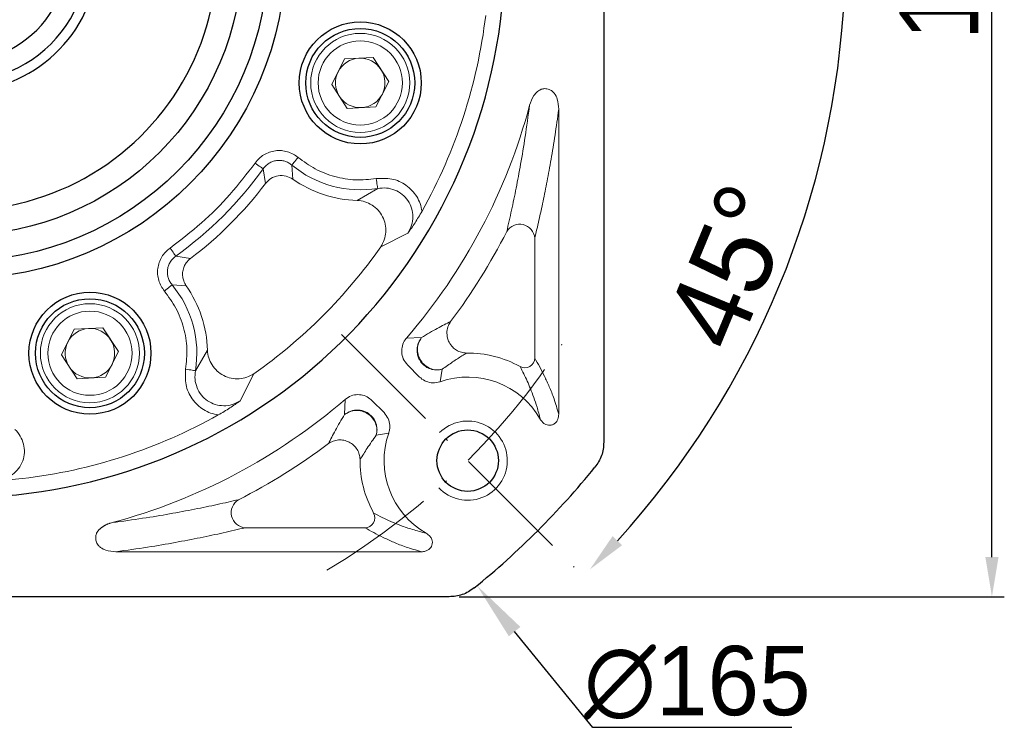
# Model space of a CAD drawing. Header units: millimetres. Extents: x 8988 to 9844, y -574 to 31.
# Tile 5 of 14: x 9132 to 9231, y -254 to -183. Entities that reach past the tile are written whole.
import ezdxf

# ---------------------------------------------------------------- set-up
doc = ezdxf.new("R2010")
doc.units = ezdxf.units.MM
doc.header["$PDSIZE"] = -5
doc.linetypes.add('ACAD_ISO10W100', pattern=[18, 12, -3, 0, -3])
doc.layers.get('0').update_dxf_attribs({"lineweight": 18})
doc.layers.get('Defpoints').update_dxf_attribs({"lineweight": 18})
for name, color, linetype, lineweight in [('中心线层', 7, 'ACAD_ISO10W100', 0), ('尺寸线层', 3, 'Continuous', 18), ('粗实线', 7, 'Continuous', 40)]:
    doc.layers.add(name, color=color, linetype=linetype, lineweight=lineweight)
doc.styles.add('工程字', font='txt')
doc.dimstyles.new('DIMSTYLE_17', dxfattribs={"dimtxt": 8, "dimasz": 12, "dimexe": 0.18, "dimexo": 1, "dimgap": 1, "dimtad": 1, "dimtih": 1, "dimtoh": 1, "dimdec": 3, "dimdsep": 46, "dimtxsty": 'Standard', "dimblk": '_CAXARROW', "dimcen": 0.09, "dimdle": 24, "dimadec": 0, "dimazin": 0, "dimtfac": 0.7, "dimtdec": 3, "dimtofl": 0, "dimtmove": 0, "dimatfit": 3, "dimfxl": 1, "dimtolj": 1, "dimarcsym": 0})
doc.dimstyles.new('ISO-25', dxfattribs={"dimtxt": 8, "dimasz": 4, "dimexe": 1.25, "dimexo": 1, "dimgap": 1.3, "dimtad": 1, "dimtxsty": '工程字', "dimcen": 2, "dimdle": 8, "dimadec": 0, "dimazin": 0, "dimtfac": 1, "dimtmove": 0, "dimatfit": 3, "dimfxl": 1, "dimarcsym": 0})

# ---------------------------------------------------------------- blocks, each defined once
blk = doc.blocks.new('*D117')
at = {"layer": 'Defpoints', "color": 0, "lineweight": 30}
for p in [(9175.184, -110.796), (9229.959, -110.796), (9175.184, -240.796)]:
    blk.add_point(p, dxfattribs=at)
at = {"layer": '尺寸线层', "color": 0, "lineweight": -2}
for p, q in [((9176.184, -110.796), (9231.209, -110.796)), ((9229.959, -236.796), (9229.959, -114.796)), ((9176.184, -240.796), (9231.209, -240.796))]:
    blk.add_line(p, q, dxfattribs=at)
at = {"layer": '尺寸线层', "color": 0, "lineweight": 30}
for points in [[(9230.626, -114.796), (9229.293, -114.796), (9229.959, -110.796)], [(9229.293, -236.796), (9230.626, -236.796), (9229.959, -240.796)]]:
    blk.add_solid(points, dxfattribs=at)
at = {"layer": '尺寸线层', "color": 0, "insert": (9224.659, -175.796), "char_height": 8, "attachment_point": 5, "rotation": 90, "style": '工程字'}
blk.add_mtext('130', dxfattribs=at)
blk = doc.blocks.new('*D118')
at = {"layer": 'Defpoints', "color": 0, "lineweight": 30}
for p in [(9158.968, -111.341), (9092.58, -240.251)]:
    blk.add_point(p, dxfattribs=at)
at = {"layer": '尺寸线层', "color": 0, "lineweight": -2}
blk.add_line((9110.013, -206.401), (9094.412, -236.695), dxfattribs=at)
at = {"layer": '尺寸线层', "color": 0, "lineweight": 30}
blk.add_solid([(9093.819, -236.389), (9095.004, -237), (9092.58, -240.251)], dxfattribs=at)
at = {"layer": '尺寸线层', "color": 0, "insert": (9099.713, -214.825), "char_height": 8, "attachment_point": 5, "rotation": 62.75189, "style": '工程字'}
blk.add_mtext('∅145', dxfattribs=at)
blk = doc.blocks.new('_CAXARROW')
blk.add_hatch(color=0).paths.add_polyline_path([(0, 0), (-1, 0.125), (-1, -0.125)], flags=0)
blk = doc.blocks.new('*D119')
at = {"layer": 'Defpoints', "color": 0, "lineweight": 30}
for p in [(9073.566, -111.916), (9177.982, -239.675)]:
    blk.add_point(p, dxfattribs=at)
at = {"layer": '尺寸线层', "color": 0, "lineweight": -2}
for p, q in [((9125.684, -175.796), (9125.864, -175.796)), ((9125.774, -175.886), (9125.774, -175.706)), ((9189.68, -253.988), (9181.779, -244.321)), ((9209.763, -253.988), (9189.68, -253.988))]:
    blk.add_line(p, q, dxfattribs=at)
at = {"layer": '尺寸线层', "color": 0, "lineweight": -2, "xscale": 6, "yscale": 6, "zscale": 6, "rotation": 129.2588264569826}
blk.add_blockref('_CAXARROW', (9177.982, -239.675), dxfattribs=at)
at = {"layer": '尺寸线层', "color": 0, "lineweight": 15, "insert": (9200.222, -249.488), "char_height": 7, "attachment_point": 5, "style": '工程字'}
blk.add_mtext('\\A1;∅165', dxfattribs=at)
blk = doc.blocks.new('_FILLED')
at = {"linetype": 'ByBlock'}
blk.add_hatch(color=0, dxfattribs=at).paths.add_polyline_path([(0, 0), (-1, 0.133), (-1, -0.133)], flags=0)
blk = doc.blocks.new('*D122')
at = {"layer": 'Defpoints', "color": 0, "lineweight": 30}
for p in [(9055.894, -175.796), (9199.071, -175.796), (9165.684, -214.333), (9203.372, -219.805), (9191.14, -239.789)]:
    blk.add_point(p, dxfattribs=at)
at = {"layer": '尺寸线层', "color": 0, "lineweight": -2}
blk.add_line((9200.071, -175.796), (9216.414, -175.796), dxfattribs=at)
blk.add_arc((9127.146, -175.796), 88.018, 317.60404, 357.39596, dxfattribs=at)
at = {"layer": '尺寸线层', "color": 0, "lineweight": 30}
for points in [[(9215.74, -179.81), (9214.407, -179.78), (9215.164, -175.796)], [(9191.666, -234.681), (9192.63, -235.603), (9189.385, -238.034)]]:
    blk.add_solid(points, dxfattribs=at)
at = {"layer": '尺寸线层', "color": 0, "insert": (9203.568, -207.451), "char_height": 8, "attachment_point": 5, "rotation": 67.5, "style": '工程字'}
blk.add_mtext('45%%d', dxfattribs=at)

msp = doc.modelspace()

# ---------------------------------------------------------------- linework, layer by layer
at = {"color": 7, "linetype": 'Continuous', "lineweight": 15}
for p, q in [((9163.3117, -189.0881), (9164.6152, -186.5124)), ((9164.6152, -186.5124), (9167.4975, -186.3534)), ((9167.4975, -186.3534), (9169.0764, -188.77)), ((9169.0764, -188.77), (9167.773, -191.3458)), ((9164.8906, -191.5048), (9163.3117, -189.0881)), ((9167.773, -191.3458), (9164.8906, -191.5048)), ((9186.2308, -222.3765), (9186.2308, -191.5771)), ((9156.389, -197.5931), (9156.6393, -199.0663)), ((9159.2874, -197.218), (9159.3755, -198.6354)), ((9167.9611, -199.5726), (9165.8919, -200.7872)), ((9168.264, -205.4772), (9171.0063, -204.0822)), ((9183.8092, -204.6093), (9183.8092, -216.7)), ((9147.5715, -206.4107), (9149.0447, -206.661)), ((9148.6138, -209.3971), (9147.1964, -209.3091)), ((9137.3285, -213.799), (9140.2109, -213.64)), ((9140.2109, -213.64), (9141.7898, -216.0567)), ((9136.025, -216.3747), (9137.3285, -213.799)), ((9170.8666, -214.6814), (9172.387, -214.6435)), ((9137.6039, -218.7914), (9136.025, -216.3747)), ((9141.7898, -216.0567), (9140.4863, -218.6324)), ((9150.7656, -215.9136), (9149.551, -217.9828)), ((9170.9666, -217.3914), (9172.1921, -218.6168)), ((9140.4863, -218.6324), (9137.6039, -218.7914)), ((9154.0605, -221.028), (9155.4555, -218.2857)), ((9174.2574, -219.0891), (9174.4551, -217.8376)), ((9164.6598, -220.8843), (9164.6219, -222.4087)), ((9168.5986, -222.213), (9167.3699, -220.9842)), ((9167.8159, -224.4768), (9169.0708, -224.2786)), ((9166.6783, -233.8309), (9154.5876, -233.8309)), ((9141.5326, -236.2554), (9172.3661, -236.2554))]:
    msp.add_line(p, q, dxfattribs=at)
at = {"color": 7, "linetype": 'Continuous', "lineweight": 15, "flags": 128}
for points in [[(9159.9251, -196.4527), (9159.8071, -196.5943), (9159.6931, -196.7311), (9159.5871, -196.8584), (9159.4927, -196.9717), (9159.4131, -197.0673), (9159.351, -197.1417), (9159.3087, -197.1926), (9159.2874, -197.218)], [(9155.5775, -197.0153), (9155.7277, -197.1223), (9155.8727, -197.2255), (9156.0077, -197.3216), (9156.1278, -197.4072), (9156.2291, -197.4793), (9156.3081, -197.5355), (9156.362, -197.5739), (9156.389, -197.5931)], [(9167.798, -198.5899), (9167.8282, -198.7718), (9167.8573, -198.9474), (9167.8845, -199.1108), (9167.9086, -199.2564), (9167.929, -199.379), (9167.9449, -199.4747), (9167.9557, -199.5399), (9167.9611, -199.5726)], [(9146.9937, -205.5991), (9147.1006, -205.7494), (9147.2039, -205.8944), (9147.2999, -206.0293), (9147.3855, -206.1495), (9147.4576, -206.2508), (9147.5138, -206.3298), (9147.5522, -206.3837), (9147.5715, -206.4107)], [(9146.431, -209.9468), (9146.5727, -209.8288), (9146.7095, -209.7148), (9146.8367, -209.6088), (9146.95, -209.5143), (9147.0456, -209.4347), (9147.1201, -209.3727), (9147.1709, -209.3303), (9147.1964, -209.3091)], [(9149.551, -217.9828), (9149.5183, -217.9774), (9149.453, -217.9665), (9149.3574, -217.9507), (9149.2347, -217.9303), (9149.0892, -217.9061), (9148.9258, -217.879), (9148.7501, -217.8499), (9148.5682, -217.8197)]]:
    msp.add_lwpolyline(points, dxfattribs=at)
at = {"color": 7, "linetype": 'Continuous', "lineweight": 15}
for centre, radius in [((9166.1941, -188.9291), 5), ((9166.1941, -188.9291), 4.25), ((9138.9074, -216.2157), 5), ((9138.9074, -216.2157), 4.25)]:
    msp.add_circle(centre, radius, dxfattribs=at)
for centre, radius, start, end in [((9125.7742, -175.7958), 53.4563, 330.785536, 353.214464), ((9166.1941, -188.9291), 2.5, 93.15762, 153.15762), ((9166.1941, -188.9291), 2.5, 33.15762, 93.15762), ((9166.1941, -188.9291), 2.5, 153.15762, 213.15762), ((9166.1941, -188.9291), 2.5, 333.15762, 33.15762), ((9166.1941, -188.9291), 2.5, 213.15762, 273.15762), ((9166.1941, -188.9291), 2.5, 273.15762, 333.15762), ((9125.7742, -175.7958), 59.5434, 319.227103, 345.015975), ((9125.7742, -175.7958), 37.5818, 305.450279, 324.549721), ((9166.1941, -188.9291), 10.7893, 230.19789, 279.42643), ((9166.1941, -188.9291), 11.862, 234.91248, 268.540409), ((9125.7742, -175.7958), 38.6545, 307.014157, 322.985843), ((9182.2894, -204.7156), 1.5235, 4.000298, 148.996042), ((9125.7742, -175.7958), 61.9649, 323.09187, 332.996404), ((9125.7742, -175.7958), 51.8302, 304.936266, 325.063734), ((9138.9074, -216.2157), 10.7893, 350.57357, 39.80211), ((9138.9074, -216.2157), 11.862, 1.459591, 35.08752), ((9138.9074, -216.2157), 2.5, 93.15762, 153.15762), ((9138.9074, -216.2157), 2.5, 33.15762, 93.15762), ((9138.9074, -216.2157), 2.5, 153.15762, 213.15762), ((9138.9074, -216.2157), 2.5, 333.15762, 33.15762), ((9177.0394, -227.0611), 10.8649, 60.871553, 90.557052), ((9138.9074, -216.2157), 2.5, 213.15762, 273.15762), ((9138.9074, -216.2157), 2.5, 273.15762, 333.15762), ((9182.8024, -216.682), 1.007, 241.899151, 358.972317), ((9177.0394, -227.0611), 8.4434, 29.753701, 109.237717), ((9125.7742, -175.7958), 59.5404, 284.962616, 310.775491), ((9125.7742, -175.7958), 53.4563, 276.785536, 299.214464), ((9177.0394, -227.0611), 8.4404, 160.751961, 240.314874), ((9125.7742, -175.7958), 61.9649, 297.003596, 306.90813), ((9177.0394, -227.0611), 10.8649, 179.442948, 209.128447), ((9154.6939, -232.3111), 1.5235, 121.004045, 265.999543), ((9166.6603, -232.8241), 1.007, 271.027574, 28.100957)]:
    msp.add_arc(centre, radius, start, end, dxfattribs=at)
at = {"color": 0}
msp.add_arc((9177.0394, -227.0611), 4, 223.236775, 135, dxfattribs=at)
at = {"color": 7, "linetype": 'Continuous', "lineweight": 15}
for points, knots in [([(9183.2932, -191.1908), (9183.4094, -190.8503), (9183.5864, -190.3316), (9184.0478, -189.7947), (9184.3439, -189.6355), (9184.4708, -189.5673)], [0, 0, 0, 0, 0.5219407, 0.7951327, 1, 1, 1, 1]), ([(9185.4933, -189.6949), (9185.3466, -189.6261), (9185.0701, -189.4963), (9184.705, -189.5048), (9184.5194, -189.5543), (9184.4708, -189.5673)], [0, 0, 0, 0, 0.454558, 0.8569955, 1, 1, 1, 1]), ([(9185.4933, -189.6949), (9185.5923, -189.7844), (9185.8561, -190.0228), (9186.1699, -190.6694), (9186.2076, -191.2318), (9186.2308, -191.5771)], [0, 0, 0, 0, 0.1882552, 0.5015736, 1, 1, 1, 1]), ([(9183.293, -191.1908), (9183.1453, -192.2672), (9182.8485, -194.4313), (9182.3931, -197.1244), (9181.9329, -199.5743), (9181.4648, -201.832), (9181.1462, -203.2214), (9180.9836, -203.9308)], [0, 0, 0, 0, 0.2023559, 0.4068413, 0.6009718, 0.7962533, 1, 1, 1, 1]), ([(9183.8092, -204.6093), (9183.9507, -204.0103), (9184.2322, -202.8181), (9184.6476, -200.9019), (9185.0573, -198.8635), (9185.4629, -196.6587), (9185.858, -194.2811), (9186.1084, -192.4644), (9186.2308, -191.5771)], [0, 0, 0, 0, 0.1687319, 0.3358223, 0.5011046, 0.6684869, 0.8380782, 1, 1, 1, 1]), ([(9155.5775, -197.0153), (9155.7062, -196.8549), (9155.9636, -196.5341), (9156.4648, -196.1682), (9157.022, -195.9028), (9157.6241, -195.7625), (9158.2427, -195.7436), (9158.8503, -195.8589), (9159.4289, -196.0855), (9159.7598, -196.3303), (9159.9251, -196.4527)], [0, 0, 0, 0, 0.1250777, 0.2500913, 0.3747983, 0.4996656, 0.6246265, 0.7497213, 0.8749203, 1, 1, 1, 1]), ([(9156.389, -197.5931), (9156.475, -197.486), (9156.6469, -197.2721), (9156.9808, -197.0269), (9157.3515, -196.8487), (9157.7518, -196.7513), (9158.1644, -196.7432), (9158.5694, -196.8213), (9158.9558, -196.9733), (9159.1769, -197.1365), (9159.2874, -197.218)], [0, 0, 0, 0, 0.1252758, 0.2503197, 0.3750581, 0.4994621, 0.6240868, 0.7493132, 0.8747664, 1, 1, 1, 1]), ([(9159.9251, -196.4527), (9160.4849, -196.8639), (9161.6177, -197.6961), (9163.6108, -198.4452), (9165.709, -198.8067), (9167.1071, -198.6616), (9167.798, -198.5899)], [0, 0, 0, 0, 0.2470938, 0.5, 0.7529057, 1, 1, 1, 1]), ([(9146.9937, -205.5991), (9148.0707, -204.7771), (9150.2255, -203.1322), (9153.1105, -200.2473), (9154.7553, -198.0924), (9155.5775, -197.0153)], [0, 0, 0, 0, 0.3332368, 0.6667429, 1, 1, 1, 1]), ([(9156.6393, -199.0663), (9156.809, -198.8879), (9157.1617, -198.5172), (9157.9139, -198.2575), (9158.7096, -198.2735), (9159.1591, -198.5179), (9159.3755, -198.6354)], [0, 0, 0, 0, 0.2406309, 0.5000003, 0.7593707, 1, 1, 1, 1]), ([(9167.798, -198.5899), (9168.3286, -198.5601), (9169.3887, -198.5004), (9170.631, -199.0723), (9171.4333, -199.7584), (9171.9151, -200.393), (9172.2703, -201.1085), (9172.3772, -201.6271), (9172.4308, -201.8868)], [0, 0, 0, 0, 0.2494766, 0.4984731, 0.6242107, 0.7492745, 0.874478, 1, 1, 1, 1]), ([(9167.9611, -199.5726), (9168.2518, -199.5455), (9168.8317, -199.4913), (9169.6881, -199.7095), (9170.4451, -200.1465), (9171.041, -200.7875), (9171.4144, -201.5768), (9171.5368, -202.4385), (9171.4147, -203.3109), (9171.1428, -203.8244), (9171.0063, -204.0821)], [0, 0, 0, 0, 0.1261787, 0.2516666, 0.3765354, 0.50104, 0.6251823, 0.7490611, 0.8740362, 1, 1, 1, 1]), ([(9165.8919, -200.7872), (9166.1537, -200.8191), (9166.6786, -200.883), (9167.4014, -201.2399), (9168.0201, -201.7521), (9168.4854, -202.4156), (9168.7457, -203.1832), (9168.7942, -203.9859), (9168.6542, -204.7826), (9168.394, -205.2457), (9168.264, -205.4772)], [0, 0, 0, 0, 0.1242654, 0.2491482, 0.3743386, 0.4997577, 0.6251184, 0.7501902, 0.8751373, 1, 1, 1, 1]), ([(9171.0063, -204.0822), (9171.2457, -203.7478), (9171.7233, -203.0806), (9172.1953, -202.2841), (9172.4308, -201.8868)], [0, 0, 0, 0, 0.5012085, 1, 1, 1, 1]), ([(9146.431, -209.9468), (9146.3091, -209.7812), (9146.0654, -209.4505), (9145.8369, -208.8732), (9145.7226, -208.266), (9145.7403, -207.6472), (9145.8807, -207.0442), (9146.1458, -206.4861), (9146.5138, -205.986), (9146.8336, -205.7282), (9146.9937, -205.5991)], [0, 0, 0, 0, 0.1250808, 0.2498642, 0.3750442, 0.5000461, 0.6249136, 0.7501624, 0.8749362, 1, 1, 1, 1]), ([(9147.1964, -209.3091), (9147.1144, -209.1985), (9146.951, -208.9777), (9146.7984, -208.5922), (9146.7209, -208.1878), (9146.7296, -207.7751), (9146.8263, -207.3738), (9147.0042, -207.0025), (9147.2498, -206.6686), (9147.4641, -206.4968), (9147.5715, -206.4107)], [0, 0, 0, 0, 0.1255214, 0.2504823, 0.3751969, 0.5000427, 0.6248784, 0.7495634, 0.874496, 1, 1, 1, 1]), ([(9148.6138, -209.3971), (9148.5236, -209.2426), (9148.3594, -208.9614), (9148.2494, -208.4591), (9148.2567, -207.9553), (9148.3968, -207.4784), (9148.643, -207.0269), (9148.8961, -206.7963), (9149.0447, -206.661)], [0, 0, 0, 0, 0.1753031, 0.3190872, 0.500024, 0.6649655, 0.8034047, 1, 1, 1, 1]), ([(9148.5682, -217.8197), (9148.6399, -217.1288), (9148.7851, -215.7307), (9148.4235, -213.6324), (9147.6744, -211.6394), (9146.8423, -210.5066), (9146.431, -209.9468)], [0, 0, 0, 0, 0.2470943, 0.5000002, 0.7529062, 1, 1, 1, 1]), ([(9172.387, -214.6435), (9172.6585, -214.4746), (9173.2244, -214.1224), (9173.9703, -213.6996), (9174.6741, -213.3273), (9175.1055, -213.1144), (9175.3213, -213.0079)], [0, 0, 0, 0, 0.2399395, 0.5000697, 0.7499989, 1, 1, 1, 1]), ([(9176.9338, -216.1967), (9176.7559, -216.1815), (9176.393, -216.1506), (9175.9157, -215.9296), (9175.4805, -215.5852), (9175.1798, -215.17), (9174.9693, -214.6242), (9174.9135, -214.0366), (9175.0477, -213.4441), (9175.2408, -213.1362), (9175.3213, -213.0079)], [0, 0, 0, 0, 0.122623, 0.2500746, 0.3537618, 0.50008, 0.5924171, 0.749991, 0.895776, 1, 1, 1, 1]), ([(9170.9666, -217.3914), (9170.8074, -217.1947), (9170.5059, -216.8225), (9170.3467, -216.1248), (9170.412, -215.4548), (9170.6316, -214.9719), (9170.8184, -214.741), (9170.8666, -214.6814)], [0, 0, 0, 0, 0.2523737, 0.4777426, 0.700322, 0.9226154, 1, 1, 1, 1]), ([(9172.5087, -217.3279), (9172.3843, -217.1791), (9172.1726, -216.9257), (9171.9914, -216.4652), (9171.9126, -216.0062), (9171.951, -215.5405), (9172.093, -215.0664), (9172.2792, -214.7986), (9172.387, -214.6435)], [0, 0, 0, 0, 0.1971033, 0.3354129, 0.4999916, 0.6685001, 0.808122, 1, 1, 1, 1]), ([(9172.387, -214.6435), (9172.2787, -214.8093), (9172.0566, -215.1492), (9171.9573, -215.7018), (9171.9859, -216.1269), (9172.0791, -216.5332), (9172.2818, -216.9783), (9172.6981, -217.4517), (9173.2421, -217.7794), (9173.8583, -217.9319), (9174.2595, -217.8685), (9174.4551, -217.8376)], [0, 0, 0, 0, 0.1218146, 0.2499051, 0.333793, 0.378374, 0.500189, 0.6220038, 0.7500946, 0.8781855, 1, 1, 1, 1]), ([(9155.4555, -218.2857), (9155.2238, -218.4162), (9154.7609, -218.6768), (9153.9643, -218.818), (9153.1604, -218.7686), (9152.3917, -218.5054), (9151.7264, -218.0403), (9151.2141, -217.422), (9150.8599, -216.6996), (9150.797, -216.1755), (9150.7656, -215.9136)], [0, 0, 0, 0, 0.1249979, 0.2497854, 0.3748032, 0.5006709, 0.6264795, 0.7513317, 0.8757585, 1, 1, 1, 1]), ([(9176.9338, -216.1967), (9176.7751, -216.2927), (9176.4722, -216.4761), (9176.0042, -216.7747), (9175.5191, -217.0935), (9175.0082, -217.439), (9174.6347, -217.7082), (9174.4551, -217.8376)], [0, 0, 0, 0, 0.2146879, 0.4097604, 0.6075177, 0.8112943, 1, 1, 1, 1]), ([(9174.4551, -217.8376), (9174.2853, -217.871), (9173.9398, -217.939), (9173.4081, -217.8644), (9172.9082, -217.6689), (9172.6403, -217.4402), (9172.5087, -217.3279)], [0, 0, 0, 0, 0.2456086, 0.4999998, 0.7543922, 1, 1, 1, 1]), ([(9184.3697, -222.8708), (9184.261, -222.4551), (9184.0438, -221.6237), (9183.7131, -220.6562), (9183.3869, -219.7935), (9183.0452, -219.0102), (9182.6964, -218.2719), (9182.4541, -217.8103), (9182.3281, -217.5702)], [0, 0, 0, 0, 0.1653163, 0.3306103, 0.4994869, 0.658756, 0.8225419, 1, 1, 1, 1]), ([(9186.2308, -222.3765), (9186.0735, -221.8347), (9185.7602, -220.7554), (9185.2766, -219.5795), (9184.794, -218.5205), (9184.3034, -217.5593), (9183.9765, -216.9908), (9183.8092, -216.7)], [0, 0, 0, 0, 0.1990356, 0.396521, 0.5990012, 0.7948793, 1, 1, 1, 1]), ([(9151.8651, -222.4525), (9151.6049, -222.3983), (9151.0857, -222.2901), (9150.3707, -221.9319), (9149.7369, -221.4505), (9149.0476, -220.6525), (9148.481, -219.4089), (9148.5391, -218.35), (9148.5682, -217.8197)], [0, 0, 0, 0, 0.1258818, 0.2511369, 0.3762822, 0.5017821, 0.7504581, 1, 1, 1, 1]), ([(9149.551, -217.9828), (9149.5242, -218.2739), (9149.4708, -218.8536), (9149.6872, -219.7103), (9150.1261, -220.4645), (9150.7636, -221.0622), (9151.5539, -221.4337), (9152.4155, -221.5591), (9153.2892, -221.4363), (9153.8026, -221.1645), (9154.0605, -221.028)], [0, 0, 0, 0, 0.1263874, 0.2516545, 0.3764398, 0.5007218, 0.624639, 0.7490627, 0.8739421, 1, 1, 1, 1]), ([(9174.2574, -219.0891), (9174.0106, -219.1467), (9173.5447, -219.2553), (9172.8501, -219.0931), (9172.4207, -218.8365), (9172.2267, -218.6501), (9172.1921, -218.6168)], [0, 0, 0, 0, 0.3374871, 0.6371963, 0.9353033, 1, 1, 1, 1]), ([(9164.6598, -220.8843), (9164.8596, -220.7445), (9165.2443, -220.4752), (9165.9413, -220.3594), (9166.6063, -220.4651), (9167.0836, -220.7174), (9167.3073, -220.926), (9167.3699, -220.9842)], [0, 0, 0, 0, 0.2433586, 0.4687676, 0.6914609, 0.9137982, 1, 1, 1, 1]), ([(9151.8651, -222.4525), (9152.2624, -222.217), (9153.0589, -221.7449), (9153.7261, -221.2674), (9154.0605, -221.028)], [0, 0, 0, 0, 0.4987915, 1, 1, 1, 1]), ([(9162.9862, -225.343), (9163.0927, -225.1272), (9163.3057, -224.6958), (9163.6779, -223.992), (9164.1007, -223.2461), (9164.4529, -222.6802), (9164.6219, -222.4087)], [0, 0, 0, 0, 0.2500011, 0.4999303, 0.7600518, 1, 1, 1, 1]), ([(9164.6219, -222.4087), (9164.8202, -222.2774), (9165.2311, -222.0056), (9165.9894, -221.9114), (9166.736, -222.0738), (9167.1206, -222.3817), (9167.3063, -222.5304)], [0, 0, 0, 0, 0.2413259, 0.4999997, 0.7586737, 1, 1, 1, 1]), ([(9167.8159, -224.4768), (9167.8469, -224.2812), (9167.9103, -223.88), (9167.7577, -223.2638), (9167.4301, -222.7198), (9166.9565, -222.3036), (9166.3829, -222.0417), (9165.7525, -221.9654), (9165.1278, -222.0784), (9164.7877, -222.3004), (9164.6219, -222.4087)], [0, 0, 0, 0, 0.1218605, 0.2499998, 0.378139, 0.4999998, 0.6218601, 0.7500003, 0.8781391, 1, 1, 1, 1]), ([(9167.3063, -222.5304), (9167.4045, -222.6433), (9167.635, -222.9086), (9167.8386, -223.404), (9167.9173, -223.9581), (9167.8497, -224.3039), (9167.8159, -224.4768)], [0, 0, 0, 0, 0.212868, 0.499952, 0.749976, 1, 1, 1, 1]), ([(9168.5986, -222.213), (9168.7541, -222.4047), (9169.0512, -222.7711), (9169.2123, -223.4593), (9169.1724, -223.9648), (9169.0876, -224.2269), (9169.0708, -224.2786)], [0, 0, 0, 0, 0.3288645, 0.628577, 0.9267155, 1, 1, 1, 1]), ([(9186.2308, -222.3765), (9186.2182, -222.541), (9186.1966, -222.8222), (9186.0003, -223.1602), (9185.7599, -223.3762), (9185.4814, -223.4873), (9185.1933, -223.4958), (9184.9167, -223.4168), (9184.6498, -223.247), (9184.4715, -223.0477), (9184.3908, -222.9074), (9184.3698, -222.8708)], [0, 0, 0, 0, 0.1789182, 0.305846, 0.4120254, 0.5186636, 0.6146346, 0.7117009, 0.8217992, 0.9534872, 1, 1, 1, 1]), ([(9131.3352, -223.9015), (9131.5281, -224.1207), (9131.9127, -224.5579), (9132.2396, -225.3791), (9132.331, -226.2484), (9132.1626, -227.1072), (9131.7436, -227.8732), (9131.1184, -228.4788), (9130.3408, -228.8927), (9129.7656, -228.9746), (9129.4768, -229.0157)], [0, 0, 0, 0, 0.1261784, 0.2516664, 0.3765347, 0.5010397, 0.6251825, 0.7490607, 0.8740363, 1, 1, 1, 1]), ([(9167.8159, -224.4768), (9167.6542, -224.7021), (9167.3148, -225.1752), (9166.9054, -225.792), (9166.5186, -226.3893), (9166.2941, -226.7592), (9166.175, -226.9554)], [0, 0, 0, 0, 0.23823, 0.5000454, 0.7347014, 1, 1, 1, 1]), ([(9162.9862, -225.343), (9163.1385, -225.2497), (9163.4491, -225.0596), (9163.9951, -224.9481), (9164.5522, -224.9804), (9165.0759, -225.1617), (9165.536, -225.4766), (9165.8935, -225.9055), (9166.1288, -226.4147), (9166.1598, -226.7775), (9166.175, -226.9554)], [0, 0, 0, 0, 0.1225854, 0.2499999, 0.3749538, 0.5000002, 0.6225856, 0.75, 0.8774138, 1, 1, 1, 1]), ([(9129.4768, -229.0157), (9129.8881, -229.0128), (9130.7086, -229.007), (9131.6304, -228.9207), (9132.0902, -228.8777)], [0, 0, 0, 0, 0.5012084, 1, 1, 1, 1]), ([(9141.1468, -233.3175), (9142.2016, -233.1732), (9144.3059, -232.8853), (9147.0004, -232.4331), (9149.4887, -231.9677), (9151.799, -231.4889), (9153.2037, -231.1669), (9153.9091, -231.0052)], [0, 0, 0, 0, 0.1976234, 0.3942652, 0.596966, 0.7975972, 1, 1, 1, 1]), ([(9172.8594, -234.3938), (9172.377, -234.2658), (9171.3894, -234.0039), (9170.2849, -233.6106), (9169.2863, -233.2038), (9168.3779, -232.7829), (9167.834, -232.4989), (9167.5486, -232.3498)], [0, 0, 0, 0, 0.1937404, 0.3965603, 0.5999096, 0.7900125, 1, 1, 1, 1]), ([(9139.5832, -234.3857), (9139.5935, -234.3666), (9139.6172, -234.3222), (9139.6589, -234.2555), (9139.7078, -234.1857), (9139.7516, -234.1299), (9139.7973, -234.0759), (9139.8449, -234.0237), (9139.9047, -233.9637), (9139.9668, -233.9064), (9140.0312, -233.8517), (9140.0975, -233.7997), (9140.1657, -233.7501), (9140.2354, -233.703), (9140.3066, -233.6583), (9140.3792, -233.616), (9140.453, -233.5759), (9140.5279, -233.5382), (9140.6039, -233.5027), (9140.6808, -233.4693), (9140.7586, -233.4382), (9140.8371, -233.4092), (9140.9165, -233.3824), (9141.0193, -233.3504), (9141.0966, -233.3306), (9141.1468, -233.3177)], [0, 0, 0, 0, 0.0330058, 0.0762661, 0.1195249, 0.1627795, 0.1844021, 0.227655, 0.2709058, 0.314156, 0.357406, 0.4006545, 0.4439015, 0.4871489, 0.5303953, 0.573642, 0.6168877, 0.660133, 0.7033785, 0.7466238, 0.7898689, 0.8331132, 0.8763582, 0.9196022, 1, 1, 1, 1]), ([(9139.5832, -234.3857), (9139.5691, -234.4239), (9139.4998, -234.612), (9139.4656, -234.9619), (9139.5657, -235.3456), (9139.6895, -235.5372), (9139.7362, -235.6095)], [0, 0, 0, 0, 0.094986, 0.4685049, 0.7993826, 1, 1, 1, 1]), ([(9141.5326, -236.2554), (9142.6201, -236.1041), (9144.7897, -235.8023), (9147.5412, -235.3247), (9150.0703, -234.8386), (9152.4223, -234.3403), (9153.8601, -234.002), (9154.5876, -233.8309)], [0, 0, 0, 0, 0.1994366, 0.3979012, 0.5967866, 0.7960025, 1, 1, 1, 1]), ([(9172.3661, -236.2554), (9171.8261, -236.099), (9170.7406, -235.7846), (9169.5633, -235.3006), (9168.4916, -234.813), (9167.5329, -234.3225), (9166.9635, -233.9949), (9166.6783, -233.8309)], [0, 0, 0, 0, 0.1977209, 0.3975208, 0.5987607, 0.7990725, 1, 1, 1, 1]), ([(9172.8594, -234.3938), (9172.9963, -234.4863), (9173.2291, -234.6437), (9173.4248, -234.9802), (9173.4929, -235.2937), (9173.452, -235.5893), (9173.3176, -235.8447), (9173.1112, -236.0485), (9172.8292, -236.1985), (9172.5674, -236.2547), (9172.4066, -236.2553), (9172.3661, -236.2554)], [0, 0, 0, 0, 0.1793292, 0.3051152, 0.4108165, 0.5169403, 0.6133031, 0.7116592, 0.823159, 0.9554919, 1, 1, 1, 1]), ([(9141.5326, -236.2554), (9141.1818, -236.2314), (9140.6368, -236.194), (9140.0347, -235.8989), (9139.8147, -235.6857), (9139.7362, -235.6095)], [0, 0, 0, 0, 0.537558, 0.834934, 1, 1, 1, 1])]:
    msp.add_open_spline(points, degree=3, knots=knots, dxfattribs=at)
at = {"layer": '中心线层', "color": 0}
msp.add_line((9164.3115, -214.3332), (9189.7673, -239.789), dxfattribs=at)
msp.add_arc((9125.7742, -175.7958), 72.5, 300.73805, 329.26195, dxfattribs=at)
at = {"layer": '粗实线', "linetype": 'Continuous', "lineweight": 30}
for p, q in [((9190.7742, -181.4786), (9190.7742, -225.2053)), ((9175.1836, -240.7958), (9076.3647, -240.7958))]:
    msp.add_line(p, q, dxfattribs=at)
for centre, radius in [((9125.7742, -175.7958), 32.8922), ((9125.7742, -175.7958), 31.1283), ((9125.7742, -175.7958), 28.5), ((9166.1941, -188.9291), 6.1578), ((9166.1941, -188.9291), 5.5), ((9138.9074, -216.2157), 6.1578), ((9138.9074, -216.2157), 5.5), ((9177.0394, -227.0611), 3.1)]:
    msp.add_circle(centre, radius, dxfattribs=at)
for radius, start, end in [(55, 246.104171, 230.518351), (13, 258.195512, 11.580788), (11, 258.797714, 10.978587), (26, 236.895004, 0.860432), (14, 184.639046, 359.726474), (82.5, 309.006555, 320.993445)]:
    msp.add_arc((9125.7742, -175.7958), radius, start, end, dxfattribs=at)
for points, knots in [([(9190.7742, -225.2053), (9190.7616, -225.4383), (9190.725, -226.1185), (9190.41, -226.9973), (9190.0147, -227.5408), (9189.8828, -227.7221)], [0, 0, 0, 0, 0.2576469, 0.7523011, 1, 1, 1, 1]), ([(9177.7004, -239.9044), (9177.5068, -240.0443), (9176.9502, -240.4466), (9176.0676, -240.7509), (9175.402, -240.7847), (9175.1836, -240.7958)], [0, 0, 0, 0, 0.2637648, 0.7584213, 1, 1, 1, 1])]:
    msp.add_open_spline(points, degree=3, knots=knots, dxfattribs=at)

# ---------------------------------------------------------------- dimensions: what is measured, and where the dimension line sits
at = {"layer": '尺寸线层'}
dim = msp.add_linear_dim(base=(9229.9592, -110.7958), p1=(9175.1836, -240.7958), p2=(9175.1836, -110.7958), angle=90, dimstyle='ISO-25', dxfattribs=at)
dim.commit()
dim.dimension.update_dxf_attribs({"geometry": '*D117', "text_midpoint": (9224.6592, -175.7958)})
at = {"layer": '尺寸线层', "lineweight": 15}
dim = msp.add_diameter_dim_2p(p1=(9073.5661, -111.9165), p2=(9177.9822, -239.6752), dimstyle='DIMSTYLE_17', override={"dimtxt": 7, "dimasz": 6, "dimgap": 1, "dimtxsty": '工程字', "dimtol": 0, "dimldrblk": '_FILLED'}, dxfattribs=at)
dim.commit()
dim.dimension.update_dxf_attribs({"geometry": '*D119', "text_midpoint": (9200.2215, -253.9877), "dimtype": 163})
at = {"layer": '尺寸线层'}
dim = msp.add_diameter_dim_2p(p1=(9158.9679, -111.341), p2=(9092.5804, -240.2507), dimstyle='ISO-25', override={"dimtxsty": '工程字'}, dxfattribs=at)
dim.commit()
dim.dimension.update_dxf_attribs({"geometry": '*D118', "text_midpoint": (9104.4246, -217.252), "dimtype": 163})
dim = msp.add_angular_dim_2l(base=(9203.3723, -219.8048), line1=((9055.8939, -175.7958), (9199.0712, -175.7958)), line2=((9165.6838, -214.3332), (9191.1396, -239.789)), dimstyle='ISO-25', dxfattribs=at)
dim.commit()
dim.dimension.update_dxf_attribs({"geometry": '*D122', "text_midpoint": (9203.5679, -207.4506)})

doc.saveas('drawing.dxf')
